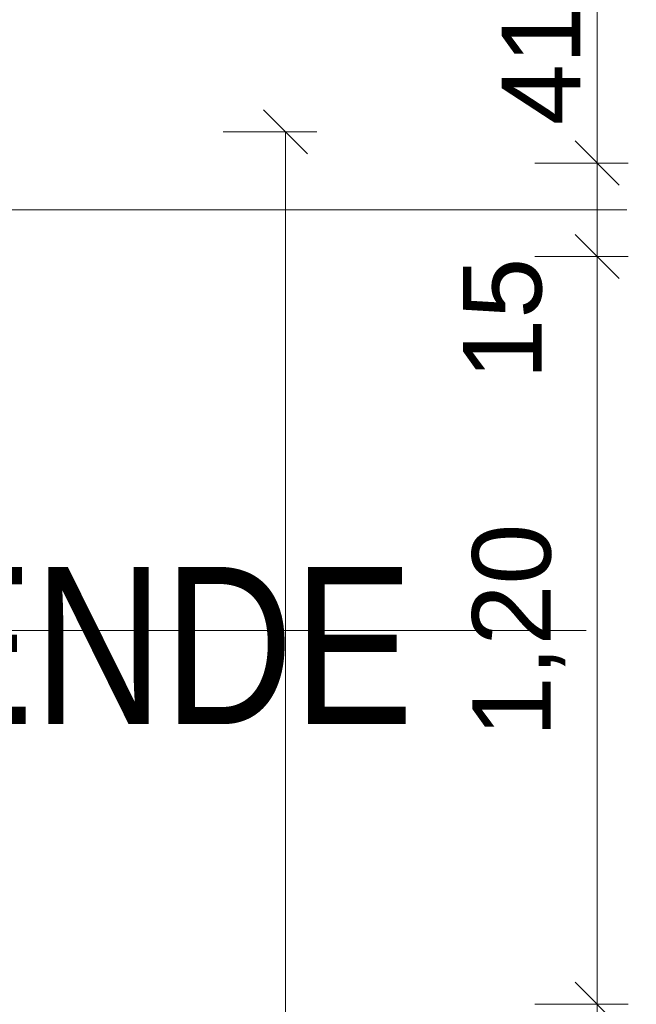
# Model space of a CAD drawing. Header units: metres. Extents: x -167 to 152, y -127 to 99.
# Tile 197 of 225: x 1.248 to 2.238, y -1.275 to 0.305. Entities that reach past the tile are written whole.
import ezdxf

# ---------------------------------------------------------------- set-up
doc = ezdxf.new("R2010")
doc.units = ezdxf.units.M
doc.header["$PDMODE"] = 1
doc.header["$PDSIZE"] = -2
doc.linetypes.add('Achsen 01', pattern=[5.291531, 3.175, -1.058062, 0.352704, -0.705764])
doc.layers.get('0').update_dxf_attribs({"lineweight": 25})
for name, color, linetype, lineweight in [('_GRU (2D)', 7, 'Continuous', 9), ('_Legende (2D)', 7, 'Continuous', 9), ('_OG 1 (2D)', 7, 'Continuous', 9), ('AV1-Schnitt Achsen', 7, 'Achsen 01', 18), ('Bemaßung-Bemaßung', 7, 'Continuous', 9), ('Keine', 7, 'Continuous', 9)]:
    doc.layers.add(name, color=color, linetype=linetype, lineweight=lineweight)
doc.layers.add('AV1-Achsen', color=1, linetype='Achsen 01', lineweight=18, true_color=0xff0000)
doc.layers.get('0').freeze()
doc.styles.add('Arial', font='arial.ttf')
doc.styles.add('Arial Narrow', font='ARIALN.TTF')
doc.dimstyles.new('COE 50', dxfattribs={"dimtxt": 126.090495, "dimasz": 0.001414, "dimexe": 0.001, "dimexo": 0.01, "dimgap": 0.001, "dimtad": 1, "dimdec": 3, "dimtxsty": 'Arial', "dimblk": 'VW_SLASH-4', "dimblk1": 'VW_SLASH-4', "dimblk2": 'VW_SLASH-4', "dimcen": 0, "dimadec": 3, "dimazin": 0, "dimtfac": 0.8, "dimtdec": 3, "dimtix": 1, "dimtmove": 0, "dimatfit": 0, "dimldrblk": 'VW_SLASH-3', "dimfxl": 0.002, "dimfxlon": 1, "dimfrac": 2, "dimtolj": 1, "dimarcsym": 0})

# ---------------------------------------------------------------- blocks, each defined once
blk = doc.blocks.new('VW_SLASH-4')
at = {"color": 0, "linetype": 'ByBlock', "lineweight": -2, "transparency": 16777216}
blk.add_line((0, 0), (-1, 0), dxfattribs=at)
at = {"color": 0, "linetype": 'Continuous', "lineweight": 15, "transparency": 16777216, "flags": 128}
blk.add_lwpolyline([(0.5, 0.5), (-0.5, -0.5)], dxfattribs=at)
blk = doc.blocks.new('*D498')
at = {"layer": 'Bemaßung-Bemaßung', "color": 0, "linetype": 'Continuous', "lineweight": -2}
for p, q in [((2.075, 0.49), (2.225, 0.49)), ((2.175, 0.1457), (2.175, 0.4193)), ((2.075, 0.075), (2.225, 0.075))]:
    blk.add_line(p, q, dxfattribs=at)
at = {"layer": 'Defpoints', "color": 0}
for p in [(0.075, 0.49), (2.175, 0.49), (0.675, 0.075)]:
    blk.add_point(p, dxfattribs=at)
at = {"layer": 'Bemaßung-Bemaßung', "color": 0, "lineweight": -2, "xscale": 0.070693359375, "yscale": 0.070693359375, "zscale": 0.070693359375}
for p, rotation in [((2.175, 0.49), 90), ((2.175, 0.075), 270)]:
    blk.add_blockref('VW_SLASH-4', p, dxfattribs=dict(at, rotation=rotation))
at = {"layer": 'Bemaßung-Bemaßung', "color": 0, "insert": (2.0407, 0.2825), "char_height": 0.12609, "attachment_point": 5, "rotation": 90, "style": 'Arial'}
blk.add_mtext('\\A1;41\\S5^ ;', dxfattribs=at)
blk = doc.blocks.new('VW_SLASH-3')
at = {"color": 0, "linetype": 'ByBlock', "lineweight": -2, "transparency": 16777216}
blk.add_line((0, 0), (-1, 0), dxfattribs=at)
at = {"color": 0, "linetype": 'Continuous', "lineweight": 15, "transparency": 16777216, "flags": 128}
blk.add_lwpolyline([(0.5, 0.5), (-0.5, -0.5)], dxfattribs=at)
blk = doc.blocks.new('*D499')
at = {"layer": 'Bemaßung-Bemaßung', "color": 0, "linetype": 'Continuous', "lineweight": -2}
for p, q in [((2.175, 0.1457), (2.175, 0.2164)), ((2.075, 0.075), (2.225, 0.075)), ((2.175, -0.075), (2.175, 0.075)), ((2.075, -0.075), (2.225, -0.075)), ((2.175, -0.1457), (2.175, -0.2164))]:
    blk.add_line(p, q, dxfattribs=at)
at = {"layer": 'Defpoints', "color": 0}
for p in [(0.675, 0.075), (2.175, 0.075), (0.675, -0.075)]:
    blk.add_point(p, dxfattribs=at)
at = {"layer": 'Bemaßung-Bemaßung', "color": 0, "lineweight": -2, "xscale": 0.070693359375, "yscale": 0.070693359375, "zscale": 0.070693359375}
for p, rotation in [((2.175, 0.075), 270), ((2.175, -0.075), 90)]:
    blk.add_blockref('VW_SLASH-4', p, dxfattribs=dict(at, rotation=rotation))
at = {"layer": 'Bemaßung-Bemaßung', "color": 0, "insert": (2.0236, -0.1749), "char_height": 0.12609, "attachment_point": 5, "rotation": 90, "style": 'Arial'}
blk.add_mtext('\\A1;15', dxfattribs=at)
blk = doc.blocks.new('*D500')
at = {"layer": 'Bemaßung-Bemaßung', "color": 0, "linetype": 'Continuous', "lineweight": -2}
for p, q in [((2.075, -0.075), (2.225, -0.075)), ((2.175, -1.2043), (2.175, -0.1457)), ((2.075, -1.275), (2.225, -1.275))]:
    blk.add_line(p, q, dxfattribs=at)
at = {"layer": 'Defpoints', "color": 0}
for p in [(0.675, -0.075), (2.175, -0.075), (0.675, -1.275)]:
    blk.add_point(p, dxfattribs=at)
at = {"layer": 'Bemaßung-Bemaßung', "color": 0, "lineweight": -2, "xscale": 0.070693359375, "yscale": 0.070693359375, "zscale": 0.070693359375}
for p, rotation in [((2.175, -0.075), 90), ((2.175, -1.275), 270)]:
    blk.add_blockref('VW_SLASH-4', p, dxfattribs=dict(at, rotation=rotation))
at = {"layer": 'Bemaßung-Bemaßung', "color": 0, "insert": (2.0492, -0.675), "char_height": 0.12609, "attachment_point": 5, "rotation": 90, "style": 'Arial'}
blk.add_mtext('\\A1;1,20', dxfattribs=at)
blk = doc.blocks.new('*D501')
at = {"layer": 'Bemaßung-Bemaßung', "color": 0, "linetype": 'Continuous', "lineweight": -2}
for p, q in [((2.175, -1.2043), (2.175, -1.1336)), ((2.075, -1.275), (2.225, -1.275)), ((2.175, -1.425), (2.175, -1.275)), ((2.075, -1.425), (2.225, -1.425)), ((2.175, -1.4957), (2.175, -1.5664))]:
    blk.add_line(p, q, dxfattribs=at)
at = {"layer": 'Defpoints', "color": 0}
for p in [(0.675, -1.275), (2.175, -1.275), (0.675, -1.425)]:
    blk.add_point(p, dxfattribs=at)
at = {"layer": 'Bemaßung-Bemaßung', "color": 0, "lineweight": -2, "xscale": 0.070693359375, "yscale": 0.070693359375, "zscale": 0.070693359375}
for p, rotation in [((2.175, -1.275), 270), ((2.175, -1.425), 90)]:
    blk.add_blockref('VW_SLASH-4', p, dxfattribs=dict(at, rotation=rotation))
at = {"layer": 'Bemaßung-Bemaßung', "color": 0, "insert": (2.3644, -1.35), "char_height": 0.12609, "attachment_point": 5, "rotation": 90, "style": 'Arial'}
blk.add_mtext('\\A1;15', dxfattribs=at)
blk = doc.blocks.new('*D660')
at = {"layer": 'Bemaßung-Bemaßung', "color": 0, "lineweight": -2}
for p, q in [((1.575, 0.125), (1.725, 0.125)), ((1.675, 0.0543), (1.675, -5.4543)), ((1.575, -5.525), (1.725, -5.525))]:
    blk.add_line(p, q, dxfattribs=at)
at = {"layer": 'Defpoints', "color": 0}
for p in [(-0.125, 0.125), (-0.125, -5.525), (1.675, -5.525)]:
    blk.add_point(p, dxfattribs=at)
at = {"layer": 'Bemaßung-Bemaßung', "color": 0, "lineweight": -2, "xscale": 0.070693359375, "yscale": 0.070693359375, "zscale": 0.070693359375}
for p, rotation in [((1.675, 0.125), 90.00000000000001), ((1.675, -5.525), 270)]:
    blk.add_blockref('VW_SLASH-4', p, dxfattribs=dict(at, rotation=rotation))
at = {"layer": 'Bemaßung-Bemaßung', "color": 0, "insert": (1.5492, -2.7), "char_height": 0.12609, "attachment_point": 5, "rotation": 90, "style": 'Arial'}
blk.add_mtext('\\A1;5,65', dxfattribs=at)
blk = doc.blocks.new('Legende (2D)')
at = {"layer": 'Keine', "color": 7, "transparency": 33554687, "insert": (0.4996, -0.5731), "char_height": 0.25218, "attachment_point": 1, "line_spacing_factor": 0.966594, "style": 'Arial Narrow'}
blk.add_mtext('LEGENDE', dxfattribs=at)
blk = doc.blocks.new('Group-752')
at = {"layer": 'AV1-Achsen'}
blk.add_line((-43.2844, 0), (4.2656, 0), dxfattribs=at)
blk = doc.blocks.new('Group-759')
at = {"layer": 'AV1-Schnitt Achsen'}
blk.add_line((-43.35, -0.675), (4.2, -0.675), dxfattribs=at)
blk = doc.blocks.new('GRU (2D)')
at = {"layer": 'AV1-Achsen', "color": 7}
blk.add_blockref('Group-752', (0, 0), dxfattribs=at)
at = {"layer": 'AV1-Schnitt Achsen', "color": 7}
blk.add_blockref('Group-759', (0, 0), dxfattribs=at)
blk = doc.blocks.new('OG 1 (2D)')
at = {"layer": 'Bemaßung-Bemaßung', "linetype": 'Continuous'}
for base, p1, p2, text, override, picture, middle in [((2.175, 0.49), (0.675, 0.075), (0.075, 0.49), '41\\S5^ ;', {"dimtxt": 0.12609, "dimasz": 0.070693, "dimexe": 0.05, "dimgap": 0.05, "dimpost": '<>', "dimtxsty": 'Arial', "dimtmove": 2, "dimfxl": 0.1}, '*D498', (2.0407, 0.2825)), ((2.175, -0.075), (0.675, -1.275), (0.675, -0.075), '1,20', {"dimtxt": 0.12609, "dimasz": 0.070693, "dimexe": 0.05, "dimgap": 0.05, "dimpost": '<>', "dimtxsty": 'Arial', "dimtmove": 2, "dimfxl": 0.1}, '*D500', (2.0492, -0.675)), ((2.175, -1.275), (0.675, -1.425), (0.675, -1.275), '15', {"dimtxt": 0.12609, "dimasz": 0.070693, "dimexe": 0.05, "dimgap": 0.05, "dimpost": '<>', "dimtxsty": 'Arial', "dimtix": 0, "dimtmove": 2, "dimfxl": 0.1}, '*D501', (2.3644, -1.35))]:
    dim = blk.add_linear_dim(base=base, p1=p1, p2=p2, angle=270, text=text, dimstyle='COE 50', override=override, dxfattribs=at)
    dim.commit()
    dim.dimension.update_dxf_attribs({"geometry": picture, "text_midpoint": middle})
dim = blk.add_linear_dim(base=(2.175, 0.075), p1=(0.675, -0.075), p2=(0.675, 0.075), angle=270, text='15', dimstyle='COE 50', override={"dimtxt": 0.12609, "dimasz": 0.070693, "dimexe": 0.05, "dimgap": 0.05, "dimpost": '<>', "dimtxsty": 'Arial', "dimtix": 0, "dimtmove": 2, "dimfxl": 0.1}, dxfattribs=at)
dim.commit()
dim.dimension.update_dxf_attribs({"geometry": '*D499', "text_midpoint": (2.0236, -0.1749), "dimtype": 160})
at = {"layer": 'Bemaßung-Bemaßung'}
dim = blk.add_linear_dim(base=(1.675, -5.525), p1=(-0.125, 0.125), p2=(-0.125, -5.525), angle=270, text='5,65', dimstyle='COE 50', override={"dimtxt": 0.12609, "dimasz": 0.070693, "dimexe": 0.05, "dimgap": 0.05, "dimpost": '<>', "dimtxsty": 'Arial', "dimtmove": 2, "dimfxl": 0.1}, dxfattribs=at)
dim.commit()
dim.dimension.update_dxf_attribs({"geometry": '*D660', "text_midpoint": (1.5492, -2.7)})

msp = doc.modelspace()

# ---------------------------------------------------------------- block references
at = {"layer": '_OG 1 (2D)'}
msp.add_blockref('OG 1 (2D)', (0, 0), dxfattribs=at)

# ---------------------------------------------------------------- next in the draw order: block references
at = {"layer": '_Legende (2D)'}
msp.add_blockref('Legende (2D)', (0, 0), dxfattribs=at)

# ---------------------------------------------------------------- next in the draw order: block references
at = {"layer": '_GRU (2D)'}
msp.add_blockref('GRU (2D)', (0, 0), dxfattribs=at)

doc.saveas('drawing.dxf')
